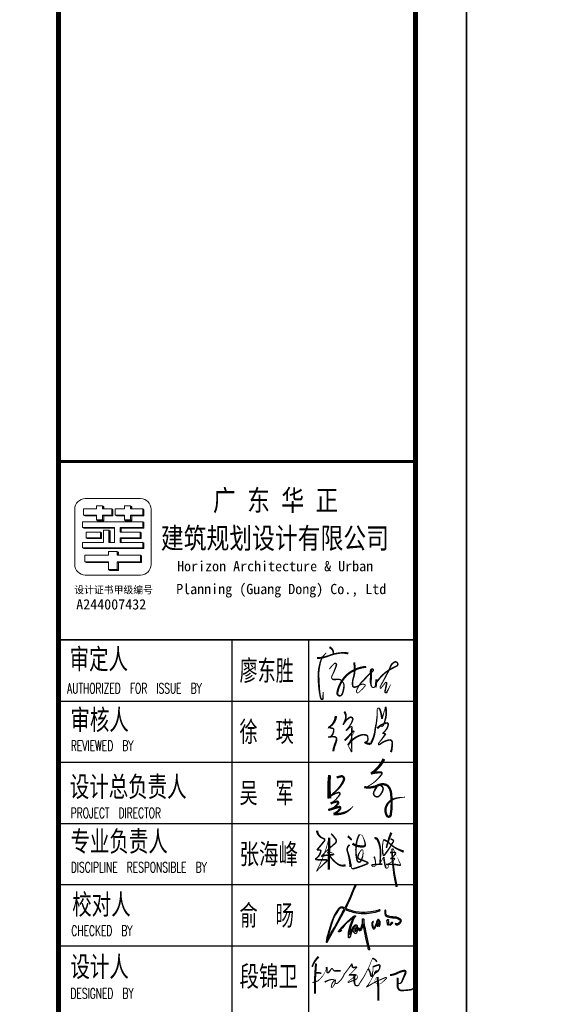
# Model space of a CAD drawing. Extents: x 1779708 to 7299578, y -1121471 to 88434.
# Tile 29 of 100: x 3968060 to 3978469, y -1063942 to -1044623. Entities that reach past the tile are written whole.
import ezdxf

# ---------------------------------------------------------------- set-up
doc = ezdxf.new("R2010")
doc.units = 0
doc.header["$LTSCALE"] = 1000
doc.header["$MEASUREMENT"] = 0
doc.layers.get('0').update_dxf_attribs({"linetype": 'CONTINUOUS'})
doc.layers.add('logo', color=81, linetype='CONTINUOUS', lineweight=18)
for name, color, linetype in [('PUB_TEXT', 7, 'CONTINUOUS'), ('PUB_TITLE', 4, 'CONTINUOUS'), ('WINDOW', 2, 'CONTINUOUS'), ('可见线', 6, 'CONTINUOUS'), ('电子签', 2, 'CONTINUOUS'), ('通-图框－文字', 4, 'CONTINUOUS')]:
    doc.layers.add(name, color=color, linetype=linetype)
doc.styles.add('-宋体', font='simhei.ttf', dxfattribs={"width": 0.7})
doc.styles.add('-黑体', font='simhei.ttf', dxfattribs={"width": 0.7})
doc.styles.add('dim_font', font='SIMPLEX.shx', dxfattribs={"width": 0.8})
doc.styles.add('仿宋', font='txt', dxfattribs={"width": 0.7})

# ---------------------------------------------------------------- blocks, each defined once
blk = doc.blocks.new('A$C6A191C33')
at = {"style": '-宋体'}
for s, height, p in [('设计证书甲级编号', 141.4, (32, 373)), ('A244007432', 202, (69, 59))]:
    blk.add_text(s, height=height, dxfattribs=at).set_placement(p)
blk = doc.blocks.new('A$C2DEF362E')
at = {"layer": 'PUB_TEXT'}
h = blk.add_hatch(color=256, dxfattribs=at)
h.dxf.hatch_style = 1
h.paths.add_polyline_path([(32593, 42092), (34565, 41342), (36866, 40638), (38650, 40028), (42928, 39185), (45558, 38763), (48891, 38435), (55190, 38435), (60871, 39091), (66370, 40126), (69985, 41158), (71629, 41768), (71905, 42256), (71702, 42623), (71188, 42751), (70655, 42843), (69754, 42494), (66925, 41537), (63588, 40800), (60744, 40266), (56780, 39805), (53272, 39547), (49382, 39602), (46318, 39787), (42185, 40415), (38996, 41170), (35600, 42297), (32724, 43291), (30088, 44544), (32222, 48729), (34582, 53924), (37415, 60628), (39633, 65720), (42653, 72804), (42334, 73188), (41802, 73188), (41448, 72952), (40976, 71566), (39116, 67318), (37253, 62794), (35747, 59284), (33767, 55027), (31966, 50868), (29187, 45103), (27944, 45602), (27147, 45779), (26667, 45971), (26228, 46110), (25661, 46202), (24980, 46191), (24286, 46064), (23893, 45844), (23211, 45613), (22241, 44872), (21028, 43690), (19283, 41178), (16550, 36576), (14890, 32519), (13851, 29782), (12635, 26613), (11300, 22693), (9669, 17443), (8424, 12995), (7386, 9284), (6764, 6885), (6734, 5109), (6497, 4398), (6497, 3894), (6912, 3687), (7456, 3530), (29463, 43175)])
h.paths.add_polyline_path([(28653, 44045), (28534, 43853), (25969, 39056), (24328, 35741), (22210, 32136), (19763, 27564), (16353, 21497), (13798, 16947), (11782, 13532), (10347, 10757), (8274, 6976), (8234, 6835), (8097, 6835), (7918, 6851), (7859, 7179), (7967, 8323), (8535, 10443), (9880, 15858), (11045, 19619), (12362, 23988), (13707, 27720), (15024, 31345), (16160, 34092), (17683, 37107), (19177, 39704), (21563, 42890), (22347, 43803), (23149, 44455), (23728, 44810), (24418, 45071), (25220, 45052), (25911, 44922), (26564, 44754), (27478, 44493)], flags=16)
h.paths.add_polyline_path([(41155, 33779), (41545, 34169), (41769, 34464), (41970, 34842), (41899, 35078), (41816, 35349), (41734, 35503), (41450, 35550), (41072, 35585), (40670, 35373), (39337, 34574), (31294, 27701), (25884, 22056), (22244, 18083), (21773, 17235), (21478, 16635), (21549, 16223), (21890, 15906), (22420, 15953), (23316, 16306), (24046, 16612), (24694, 17118), (25365, 17953), (23810, 17129), (23702, 17058), (23458, 17058), (23306, 17149), (23245, 17240), (23306, 17453), (23367, 17819), (23519, 18337), (24129, 18793), (25805, 20590), (28152, 23301), (31571, 26871), (34711, 29612), (38399, 32657), (39953, 34058), (39496, 33145), (37515, 28845), (35564, 23324), (34225, 18779), (33981, 17073), (33646, 15703), (33646, 14272), (33646, 13145), (33524, 11988), (33371, 10343), (33554, 9277), (33859, 8760), (34682, 8729), (34865, 9186), (35292, 10008), (35779, 11348), (36607, 14548), (37186, 16010), (37491, 16863), (38070, 17624), (38345, 18477), (38741, 19451), (39198, 20152), (39442, 20669), (40021, 21553), (40600, 22162), (41179, 22832), (41545, 23197), (42033, 23532), (42581, 23684), (42978, 23349), (43161, 22588), (42978, 21461), (42917, 19817), (42825, 18842), (42734, 17959), (42307, 16984), (41941, 16832), (41301, 16345), (41027, 16741), (41027, 17594), (41210, 18324), (41240, 19147), (41057, 19756), (40844, 20395), (40509, 20456), (40173, 20213), (39686, 19695), (39351, 18964), (39076, 17929), (39046, 16924), (39411, 15766), (39930, 15127), (40600, 14548), (41179, 13817), (42581, 13848), (43222, 14487), (43745, 16102), (43867, 16802), (43897, 17290), (44050, 17960), (44324, 18508), (44476, 18995), (44720, 19239), (45086, 19391), (45269, 19696), (45665, 19574), (45940, 19056), (46092, 17990), (46763, 17198), (47433, 17137), (48226, 17625), (49171, 19330), (50085, 21401), (50634, 24111), (50938, 25238), (51304, 25269), (53258, 15387), (54426, 8697), (56851, -1483), (57235, -3130), (57490, -4432), (57855, -5252), (58190, -6012), (58555, -5921), (58981, -5647), (58889, -4851), (58833, -4046), (58564, -2959), (57990, -472), (55991, 7377), (54184, 16702), (53558, 20078), (52704, 24264), (52039, 28168), (52001, 28963), (52020, 29549), (52039, 30363), (51963, 31252), (51907, 31706), (51395, 31971), (50808, 32047), (50524, 31952), (50524, 31328), (50562, 30401), (50619, 27544), (50345, 26249), (49811, 24092), (48835, 21392), (48419, 20069), (48059, 19067), (47719, 18330), (47303, 18481), (47208, 18651), (47132, 18954), (47094, 19294), (47000, 19710), (46754, 20050), (46489, 20428), (46205, 20693), (45997, 20825), (45657, 20844), (45202, 20711), (44711, 20485), (44370, 19842), (44294, 20012), (44238, 20277), (44238, 20560), (44200, 21127), (44067, 21959), (44048, 22715), (43916, 23566), (43689, 24076), (43008, 24473), (42383, 24662), (41797, 24624), (40302, 23434), (38844, 21536), (37652, 19400), (36687, 17396), (35987, 15109), (35628, 13446), (34909, 12746), (34701, 12916), (34573, 13555), (35117, 16667), (35692, 20232), (37113, 24983), (38807, 29400), (40115, 32210), (40493, 33036), (40659, 33295), (40859, 33626)])
h.paths.add_polyline_path([(63932, 21562), (63530, 22270), (63453, 22921), (63146, 24108), (63031, 25468), (63261, 26598), (63645, 27785), (63875, 28494), (63606, 28666), (63320, 28610), (62566, 28084), (62207, 27498), (61919, 27008), (61800, 26482), (61728, 25215), (61721, 24153), (62285, 22057), (62534, 21138), (63033, 20429), (63589, 19816), (64470, 19702), (64873, 19721), (65544, 20123), (65850, 20870), (66214, 21846), (66636, 23053), (66904, 23780), (67134, 24661), (67364, 25523), (67614, 26117), (67805, 26385), (67959, 25657), (68016, 24049), (67978, 23723), (68342, 23091), (68534, 22842), (69224, 22976), (69722, 23225), (70297, 23283), (70949, 23148), (71351, 23148), (71562, 24259), (71811, 24795), (71888, 25983), (71888, 26710), (71773, 28689), (71351, 29435), (71006, 30125), (70297, 30718), (69760, 31044), (69453, 31140), (69185, 30872), (68706, 30412), (68323, 29799), (67958, 28823), (67613, 27942), (67345, 27157), (67000, 26257), (66655, 24954), (66061, 23671), (65408, 22021), (65121, 21370), (64431, 21140), (64162, 21428)], flags=17)
h.paths.add_polyline_path([(69434, 24282), (69261, 24645), (69281, 25239), (69281, 26043), (69108, 26675), (68936, 27231), (68303, 27709), (68279, 27992), (68399, 28437), (68821, 28935), (68936, 29452), (69319, 29835), (69741, 29873), (70066, 29337), (70661, 27709), (70891, 25852), (70833, 24684), (70296, 24262)], flags=16)
h.paths.add_polyline_path([(80848, 26411), (80840, 25835), (80977, 25176), (81219, 24707), (81462, 24313), (81772, 24215), (81932, 24283), (82113, 24593), (82076, 25025), (82068, 26768), (81947, 28323), (81817, 29788), (81817, 30189), (81939, 30326), (82166, 30560), (82090, 30977), (81787, 31219), (81613, 31128), (81408, 30916), (80908, 30931), (80521, 30788), (79938, 29888), (80046, 29814), (80221, 29291), (80376, 28012)])
h.paths.add_polyline_path([(86255, 26179), (86627, 26566), (87022, 26741), (87196, 26938), (87105, 27203), (87090, 27590), (87045, 27803), (86862, 27954), (86589, 27992), (86247, 27825), (85708, 27514), (85130, 26723), (84720, 25798), (84151, 24804), (83868, 24039), (83943, 23964), (84016, 23734), (84199, 23806), (84478, 24086), (84867, 24426), (85837, 25436), (86149, 25709)])
h.paths.add_polyline_path([(82437, 35114), (80970, 35442), (79870, 36040), (79405, 37069), (78942, 37821), (78845, 38766), (78710, 39749), (78826, 40521), (78901, 41882), (78534, 42306), (78109, 42422), (77587, 42088), (77606, 41124), (77490, 40294), (77606, 38462), (77876, 37055), (78050, 36245), (78417, 35878), (78764, 35300), (80041, 34597), (81064, 34153), (82473, 33806), (84403, 33498), (86896, 33225), (88691, 33167), (90139, 32936), (91702, 32666), (93751, 31987), (95121, 31215), (96009, 30463), (96395, 29731), (96511, 29422), (96472, 29133), (96298, 28786), (96144, 28439), (95932, 28053), (95604, 27590), (95063, 27282), (94542, 26780), (93345, 25912), (92438, 25700), (91338, 25662), (90778, 25681), (90450, 26009), (90122, 26067), (90141, 25700), (90508, 24967), (91261, 24601), (92110, 24524), (93384, 24717), (95005, 25411), (96298, 26664), (97476, 28516), (97669, 29075), (97727, 29499), (97514, 30097), (97418, 30695), (96916, 31235), (96318, 31678), (95488, 32237), (93847, 32912), (92535, 33395), (91840, 33703), (90084, 33954), (87340, 34381), (85506, 34401), (83885, 34786)])
for points in [[(7456, 3530), (29463, 43175), (32593, 42092), (34565, 41342), (36866, 40638), (38650, 40028), (42928, 39185), (45558, 38763), (48891, 38435), (55190, 38435), (60871, 39091), (66370, 40126), (69985, 41158), (71629, 41768), (71905, 42256), (71702, 42623), (71188, 42751), (70655, 42843), (69754, 42494), (66925, 41537), (63588, 40800), (60744, 40266), (56780, 39805), (53272, 39547), (49382, 39602), (46318, 39787), (42185, 40415), (38996, 41170), (35600, 42297), (32724, 43291), (30088, 44544), (32222, 48729), (34582, 53924), (37415, 60628), (39633, 65720), (42653, 72804), (42334, 73188), (41802, 73188), (41448, 72952), (40976, 71566), (39116, 67318), (37253, 62794), (35747, 59284), (33767, 55027), (31966, 50868), (29187, 45103), (27944, 45602), (27147, 45779), (26667, 45971), (26228, 46110), (25661, 46202), (24980, 46191), (24286, 46064), (23893, 45844), (23211, 45613), (22241, 44872), (21028, 43690), (19283, 41178), (16550, 36576), (14890, 32519), (13851, 29782), (12635, 26613), (11300, 22693), (9669, 17443), (8424, 12995), (7386, 9284), (6764, 6885), (6734, 5109), (6497, 4398), (6497, 3894), (6912, 3687), (7456, 3530)], [(8274, 6976), (10347, 10757), (11782, 13532), (13798, 16947), (16353, 21497), (19763, 27564), (22210, 32136), (24328, 35741), (25969, 39056), (28534, 43853), (28653, 44045), (27478, 44493), (26564, 44754), (25911, 44922), (25220, 45052), (24418, 45071), (23728, 44810), (23149, 44455), (22347, 43803), (21563, 42890), (19177, 39704), (17683, 37107), (16160, 34092), (15024, 31345), (13707, 27720), (12362, 23988), (11045, 19619), (9880, 15858), (8535, 10443), (7967, 8323), (7859, 7179), (7918, 6851), (8097, 6835), (8234, 6835), (8274, 6976)], [(77587, 42088), (77606, 41124), (77490, 40294), (77606, 38462), (77876, 37055), (78050, 36245), (78417, 35878), (78764, 35300), (80041, 34597), (81064, 34153), (82473, 33806), (84403, 33498), (86896, 33225), (88691, 33167), (90139, 32936), (91702, 32666), (93751, 31987), (95121, 31215), (96009, 30463), (96395, 29731), (96511, 29422), (96472, 29133), (96298, 28786), (96144, 28439), (95932, 28053), (95604, 27590), (95063, 27282), (94542, 26780), (93345, 25912), (92438, 25700), (91338, 25662), (90778, 25681), (90450, 26009), (90122, 26067), (90141, 25700), (90508, 24967), (91261, 24601), (92110, 24524), (93384, 24717), (95005, 25411), (96298, 26664), (97476, 28516), (97669, 29075), (97727, 29499), (97514, 30097), (97418, 30695), (96916, 31235), (96318, 31678), (95488, 32237), (93847, 32912), (92535, 33395), (91840, 33703), (90084, 33954), (87340, 34381), (85506, 34401), (83885, 34786), (82437, 35114), (80970, 35442), (79870, 36040), (79405, 37069), (78942, 37821), (78845, 38766), (78710, 39749), (78826, 40521), (78901, 41882), (78534, 42306), (78109, 42422), (77587, 42088)], [(23810, 17129), (25365, 17953), (24694, 17118), (24046, 16612), (23316, 16306), (22420, 15953), (21890, 15906), (21549, 16223), (21478, 16635), (21773, 17235), (22244, 18083), (25884, 22056), (31294, 27701), (39337, 34574), (40670, 35373), (41072, 35585), (41450, 35550), (41734, 35503), (41816, 35349), (41899, 35078), (41970, 34842), (41769, 34464), (41545, 34169), (41155, 33779), (40859, 33626), (40659, 33295), (40493, 33036), (40115, 32210), (38807, 29400), (37113, 24983), (35692, 20232), (35117, 16667), (34573, 13555), (34701, 12916), (34909, 12746), (35628, 13446), (35987, 15109), (36687, 17396), (37652, 19400), (38844, 21536), (40302, 23434), (41797, 24624), (42383, 24662), (43008, 24473), (43689, 24076), (43916, 23566), (44048, 22715), (44067, 21959), (44200, 21127), (44238, 20560), (44238, 20277), (44294, 20012), (44370, 19842), (44711, 20485), (45202, 20711), (45657, 20844), (45997, 20825), (46205, 20693), (46489, 20428), (46754, 20050), (47000, 19710), (47094, 19294), (47132, 18954), (47208, 18651), (47303, 18481), (47719, 18330), (48059, 19067), (48419, 20069), (48835, 21392), (49811, 24092), (50345, 26249), (50619, 27544), (50562, 30401), (50524, 31328), (50524, 31952), (50808, 32047), (51395, 31971), (51907, 31706), (51963, 31252), (52039, 30363), (52020, 29549), (52001, 28963), (52039, 28168), (52704, 24264), (53558, 20078), (54184, 16702), (55991, 7377), (57990, -472), (58564, -2959), (58833, -4046), (58889, -4851), (58981, -5647), (58555, -5921), (58190, -6012), (57855, -5252), (57490, -4432), (57235, -3130), (56851, -1483), (54426, 8697), (53258, 15387), (51304, 25269), (50938, 25238), (50634, 24111), (50085, 21401), (49171, 19330), (48226, 17625), (47433, 17137), (46763, 17198), (46092, 17990), (45940, 19056), (45665, 19574), (45269, 19696), (45086, 19391), (44720, 19239), (44476, 18995), (44324, 18508), (44050, 17960), (43897, 17290), (43867, 16802), (43745, 16102), (43222, 14487), (42581, 13848), (41179, 13817), (40600, 14548), (39930, 15127), (39411, 15766), (39046, 16924), (39076, 17929), (39351, 18964), (39686, 19695), (40173, 20213), (40509, 20456), (40844, 20395), (41057, 19756), (41240, 19147), (41210, 18324), (41027, 17594), (41027, 16741), (41301, 16345), (41941, 16832), (42307, 16984), (42734, 17959), (42825, 18842), (42917, 19817), (42978, 21461), (43161, 22588), (42978, 23349), (42581, 23684), (42033, 23532), (41545, 23197), (41179, 22832), (40600, 22162), (40021, 21553), (39442, 20669), (39198, 20152), (38741, 19451), (38345, 18477), (38070, 17624), (37491, 16863), (37186, 16010), (36607, 14548), (35779, 11348), (35292, 10008), (34865, 9186), (34682, 8729), (33859, 8760), (33554, 9277), (33371, 10343), (33524, 11988), (33646, 13145), (33646, 14272), (33646, 15703), (33981, 17073), (34225, 18779), (35564, 23324), (37515, 28845), (39496, 33145), (39953, 34058), (38399, 32657), (34711, 29612), (31571, 26871), (28152, 23301), (25805, 20590), (24129, 18793), (23519, 18337), (23367, 17819), (23306, 17453), (23245, 17240), (23306, 17149), (23458, 17058), (23702, 17058), (23810, 17129)], [(63320, 28610), (62566, 28084), (62207, 27498), (61919, 27008), (61800, 26482), (61728, 25215), (61721, 24153), (62285, 22057), (62534, 21138), (63033, 20429), (63589, 19816), (64470, 19702), (64873, 19721), (65544, 20123), (65850, 20870), (66214, 21846), (66636, 23053), (66904, 23780), (67134, 24661), (67364, 25523), (67614, 26117), (67805, 26385), (67959, 25657), (68016, 24049), (67978, 23723), (68342, 23091), (68534, 22842), (69224, 22976), (69722, 23225), (70297, 23283), (70949, 23148), (71351, 23148), (71562, 24259), (71811, 24795), (71888, 25983), (71888, 26710), (71773, 28689), (71351, 29435), (71006, 30125), (70297, 30718), (69760, 31044), (69453, 31140), (69185, 30872), (68706, 30412), (68323, 29799), (67958, 28823), (67613, 27942), (67345, 27157), (67000, 26257), (66655, 24954), (66061, 23671), (65408, 22021), (65121, 21370), (64431, 21140), (64162, 21428), (63932, 21562), (63530, 22270), (63453, 22921), (63146, 24108), (63031, 25468), (63261, 26598), (63645, 27785), (63875, 28494), (63606, 28666), (63320, 28610)], [(68303, 27709), (68936, 27231), (69108, 26675), (69281, 26043), (69281, 25239), (69261, 24645), (69434, 24282), (70296, 24262), (70833, 24684), (70891, 25852), (70661, 27709), (70066, 29337), (69741, 29873), (69319, 29835), (68936, 29452), (68821, 28935), (68399, 28437), (68279, 27992), (68303, 27709)], [(79938, 29888), (80521, 30788), (80908, 30931), (81408, 30916), (81613, 31128), (81787, 31219), (82090, 30977), (82166, 30560), (81939, 30326), (81817, 30189), (81817, 29788), (81947, 28323), (82068, 26768), (82076, 25025), (82113, 24593), (81932, 24283), (81772, 24215), (81462, 24313), (81219, 24707), (80977, 25176), (80840, 25835), (80848, 26411), (80376, 28012), (80221, 29291), (80046, 29814), (79938, 29888)], [(83868, 24039), (84151, 24804), (84720, 25798), (85130, 26723), (85708, 27514), (86247, 27825), (86589, 27992), (86862, 27954), (87045, 27803), (87090, 27590), (87105, 27203), (87196, 26938), (87022, 26741), (86627, 26566), (86255, 26179), (86149, 25709), (85837, 25436), (84867, 24426), (84478, 24086), (84199, 23806), (84016, 23734), (83943, 23964), (83868, 24039)]]:
    blk.add_lwpolyline(points, dxfattribs=at)
blk = doc.blocks.new('A$C3D8761CE')
at = {"layer": 'logo'}
h = blk.add_hatch(color=256, dxfattribs=at)
edge = h.paths.add_edge_path()
edge.add_line((77143, 30570), (77143, 30450))
edge.add_line((77143, 30450), (76963, 30450))
edge.add_line((76963, 30450), (76963, 30354))
edge.add_line((76963, 30354), (76843, 30354))
edge.add_line((76843, 30354), (76867, 30339))
edge.add_line((76867, 30339), (76987, 30339))
edge.add_line((76987, 30339), (76987, 30435))
edge.add_line((76987, 30435), (77167, 30435))
edge.add_line((77167, 30435), (77167, 30555))
edge.add_line((77167, 30555), (77143, 30570))
edge.add_line((77143, 30570), (77143, 30570))
h = blk.add_hatch(color=256, dxfattribs=at)
edge = h.paths.add_edge_path()
edge.add_line((76963, 30630), (76963, 30570))
edge.add_line((76963, 30570), (76987, 30570))
edge.add_line((76987, 30570), (76987, 30615))
edge.add_line((76987, 30615), (76963, 30630))
h = blk.add_hatch(color=256, dxfattribs=at)
edge = h.paths.add_edge_path()
edge.add_line((77390, 30354), (77414, 30339))
edge.add_line((77414, 30339), (77534, 30339))
edge.add_line((77534, 30339), (77534, 30435))
edge.add_line((77534, 30435), (77775, 30435))
edge.add_line((77775, 30435), (77775, 30555))
edge.add_line((77775, 30555), (77751, 30570))
edge.add_line((77751, 30570), (77751, 30450))
edge.add_line((77751, 30450), (77510, 30450))
edge.add_line((77510, 30450), (77510, 30354))
edge.add_line((77510, 30354), (77390, 30354))
for points in [[(77510, 30630), (77510, 30570), (77534, 30570), (77534, 30615)], [(77210, 30450), (77234, 30435), (77390, 30435), (77390, 30450)]]:
    blk.add_hatch(color=256, dxfattribs=at).paths.add_polyline_path(points)
h = blk.add_hatch(color=256, dxfattribs=at)
edge = h.paths.add_edge_path()
edge.add_line((76589, 30450), (76613, 30435))
edge.add_line((76613, 30435), (76843, 30435))
edge.add_line((76843, 30435), (76843, 30450))
edge.add_line((76843, 30450), (76589, 30450))
h = blk.add_hatch(color=256, dxfattribs=at)
edge = h.paths.add_edge_path()
edge.add_line((77196, 30192), (77196, 30206))
edge.add_line((77196, 30206), (76571, 30206))
edge.add_line((76571, 30206), (76593, 30192))
edge.add_line((76593, 30192), (77196, 30192))
h = blk.add_hatch(color=256, dxfattribs=at)
edge = h.paths.add_edge_path()
edge.add_line((77087, 30151), (77109, 30137))
edge.add_line((77109, 30137), (77109, 29914))
edge.add_line((77109, 29914), (77087, 29914))
edge.add_line((77087, 29914), (77087, 30151))
h = blk.add_hatch(color=256, dxfattribs=at)
edge = h.paths.add_edge_path()
edge.add_line((77305, 30206), (77305, 30114))
edge.add_line((77305, 30114), (77327, 30114))
edge.add_line((77327, 30114), (77327, 30192))
edge.add_line((77327, 30192), (77775, 30192))
edge.add_line((77775, 30192), (77775, 30301))
edge.add_line((77775, 30301), (77753, 30315))
edge.add_line((77753, 30315), (77753, 30206))
edge.add_line((77753, 30206), (77305, 30206))
h = blk.add_hatch(color=256, dxfattribs=at)
edge = h.paths.add_edge_path()
edge.add_line((76923, 30114), (76923, 30005))
edge.add_line((76923, 30005), (76640, 30005))
edge.add_line((76640, 30005), (76662, 29991))
edge.add_line((76662, 29991), (76945, 29991))
edge.add_line((76945, 29991), (76945, 30101))
edge.add_line((76945, 30101), (76923, 30114))
h = blk.add_hatch(color=256, dxfattribs=at)
edge = h.paths.add_edge_path()
edge.add_line((77698, 30114), (77698, 30005))
edge.add_line((77698, 30005), (77305, 30005))
edge.add_line((77305, 30005), (77305, 29914))
edge.add_line((77305, 29914), (77327, 29914))
edge.add_line((77327, 29914), (77327, 29991))
edge.add_line((77327, 29991), (77720, 29991))
edge.add_line((77720, 29991), (77720, 30101))
edge.add_line((77720, 30101), (77698, 30114))
h = blk.add_hatch(color=256, dxfattribs=at)
edge = h.paths.add_edge_path()
edge.add_line((77753, 29914), (77753, 29805))
edge.add_line((77753, 29805), (76571, 29805))
edge.add_line((76571, 29805), (76593, 29791))
edge.add_line((76593, 29791), (77775, 29791))
edge.add_line((77775, 29791), (77775, 29900))
edge.add_line((77775, 29900), (77753, 29914))
h = blk.add_hatch(color=256, dxfattribs=at)
edge = h.paths.add_edge_path()
edge.add_line((77729, 29518), (77729, 29643))
edge.add_line((77729, 29643), (77707, 29664))
edge.add_line((77707, 29664), (77707, 29532))
edge.add_line((77707, 29532), (77251, 29532))
edge.add_line((77251, 29532), (77251, 29379))
edge.add_line((77251, 29379), (77081, 29379))
edge.add_line((77081, 29379), (77103, 29365))
edge.add_line((77103, 29365), (77273, 29365))
edge.add_line((77273, 29365), (77273, 29518))
edge.add_line((77273, 29518), (77729, 29518))
h = blk.add_hatch(color=256, dxfattribs=at)
edge = h.paths.add_edge_path()
edge.add_line((77251, 29738), (77251, 29664))
edge.add_line((77251, 29664), (77273, 29664))
edge.add_line((77273, 29664), (77273, 29724))
edge.add_line((77273, 29724), (77251, 29738))
edge.add_line((77251, 29738), (77251, 29738))
h = blk.add_hatch(color=256, dxfattribs=at)
edge = h.paths.add_edge_path()
edge.add_line((77081, 29518), (77081, 29532))
edge.add_line((77081, 29532), (76617, 29532))
edge.add_line((76617, 29532), (76639, 29518))
edge.add_line((76639, 29518), (77081, 29518))
for p, q in [((76589, 30450), (76589, 30570)), ((76589, 30570), (76843, 30570)), ((76843, 30570), (76723, 30570)), ((76843, 30630), (76963, 30630)), ((76843, 30570), (76843, 30630)), ((76843, 30630), (76843, 30570)), ((76963, 30630), (76963, 30570)), ((76963, 30630), (76987, 30615)), ((76963, 30570), (77143, 30570)), ((76987, 30615), (76987, 30570)), ((77143, 30570), (77143, 30570)), ((77167, 30555), (77143, 30570)), ((77143, 30570), (77143, 30450)), ((77143, 30570), (77167, 30555)), ((77143, 30570), (77143, 30450)), ((77167, 30435), (77167, 30555)), ((77167, 30555), (77167, 30435)), ((77210, 30450), (77210, 30570)), ((77210, 30570), (77390, 30570)), ((77390, 30630), (77510, 30630)), ((77390, 30570), (77390, 30630)), ((77390, 30630), (77390, 30570)), ((77390, 30630), (77510, 30630)), ((77510, 30630), (77534, 30615)), ((77510, 30630), (77510, 30570)), ((77510, 30570), (77751, 30570)), ((77534, 30615), (77534, 30570)), ((77751, 30570), (77751, 30570)), ((77751, 30570), (77751, 30450)), ((77751, 30450), (77751, 30570)), ((77751, 30570), (77775, 30555)), ((77775, 30435), (77775, 30555)), ((77775, 30555), (77775, 30435)), ((76613, 30435), (76589, 30450)), ((76843, 30450), (76589, 30450)), ((76843, 30435), (76613, 30435)), ((76723, 30450), (76723, 30450)), ((76723, 30450), (76843, 30450)), ((76843, 30450), (76723, 30450)), ((76843, 30435), (76747, 30435)), ((76843, 30450), (76843, 30435)), ((76843, 30354), (76843, 30450)), ((76843, 30354), (76867, 30339)), ((76963, 30354), (76843, 30354)), ((76843, 30354), (76867, 30339)), ((76843, 30354), (76963, 30354)), ((76867, 30339), (76987, 30339)), ((76867, 30339), (76987, 30339)), ((76963, 30450), (76963, 30354)), ((77143, 30450), (76963, 30450)), ((76963, 30450), (76987, 30435)), ((76963, 30450), (76963, 30354)), ((77143, 30450), (76963, 30450)), ((76963, 30354), (76987, 30339)), ((76987, 30450), (76987, 30339)), ((76987, 30435), (77167, 30435)), ((76987, 30339), (76987, 30435)), ((77167, 30435), (76987, 30435)), ((77143, 30450), (77167, 30435)), ((77390, 30450), (77210, 30450)), ((77210, 30450), (77234, 30435)), ((77210, 30450), (77234, 30435)), ((77390, 30450), (77210, 30450)), ((77234, 30435), (77390, 30435)), ((77390, 30435), (77234, 30435)), ((77390, 30435), (77390, 30450)), ((77390, 30354), (77390, 30450)), ((77390, 30354), (77414, 30339)), ((77510, 30354), (77390, 30354)), ((77390, 30354), (77414, 30339)), ((77390, 30354), (77510, 30354)), ((77414, 30339), (77534, 30339)), ((77414, 30339), (77534, 30339)), ((77510, 30450), (77510, 30354)), ((77630, 30450), (77510, 30450)), ((77510, 30450), (77534, 30435)), ((77751, 30450), (77510, 30450)), ((77510, 30450), (77510, 30354)), ((77510, 30354), (77534, 30339)), ((77534, 30435), (77655, 30435)), ((77534, 30339), (77534, 30435)), ((77534, 30435), (77775, 30435)), ((77534, 30435), (77534, 30339)), ((77751, 30450), (77775, 30435)), ((76571, 30315), (77632, 30315)), ((76571, 30204), (76571, 30314)), ((76571, 30206), (77196, 30206)), ((76571, 30206), (76593, 30192)), ((76593, 30192), (77196, 30192)), ((76705, 30315), (76705, 30315)), ((77196, 30206), (76705, 30206)), ((77196, 30192), (76727, 30192)), ((76869, 30315), (77753, 30315)), ((77196, 30206), (76869, 30206)), ((77087, 30315), (76978, 30315)), ((76978, 30151), (77087, 30151)), ((76978, 29914), (76978, 30151)), ((76978, 30151), (77087, 30151)), ((76978, 30151), (77087, 30151)), ((77087, 30151), (77087, 29914)), ((77087, 29914), (77087, 30151)), ((77087, 30151), (77109, 30137)), ((77087, 30151), (77109, 30137)), ((77196, 29914), (77196, 30206)), ((77196, 30206), (77196, 30192)), ((77305, 30206), (77305, 30114)), ((77753, 30206), (77305, 30206)), ((77305, 30206), (77753, 30206)), ((77305, 30114), (77305, 30206)), ((77305, 30206), (77327, 30192)), ((77632, 30206), (77305, 30206)), ((77327, 30192), (77327, 30114)), ((77775, 30192), (77327, 30192)), ((77327, 30114), (77327, 30192)), ((77327, 30192), (77775, 30192)), ((77414, 30315), (77523, 30315)), ((77753, 30315), (77753, 30206)), ((77753, 30206), (77753, 30315)), ((77753, 30315), (77775, 30301)), ((77753, 30315), (77753, 30206)), ((77753, 30206), (77775, 30192)), ((77775, 30301), (77775, 30192)), ((77775, 30301), (77775, 30192)), ((76640, 30114), (76640, 30005)), ((76923, 30114), (76640, 30114)), ((76640, 30005), (76923, 30005)), ((76640, 30005), (76662, 29991)), ((76945, 29991), (76662, 29991)), ((76923, 30005), (76774, 30005)), ((76796, 29991), (76945, 29991)), ((76923, 30005), (76923, 30114)), ((76923, 30114), (76945, 30101)), ((76923, 30114), (76945, 30101)), ((76923, 30005), (76923, 30114)), ((76923, 30005), (76945, 29991)), ((76945, 30101), (76945, 29991)), ((76945, 30101), (76945, 29991)), ((77109, 30137), (77109, 29914)), ((77109, 29914), (77109, 30137)), ((77305, 30114), (77578, 30114)), ((77327, 30114), (77305, 30114)), ((77698, 30114), (77305, 30114)), ((77305, 30005), (77305, 29914)), ((77698, 30005), (77305, 30005)), ((77305, 30005), (77578, 30005)), ((77305, 29914), (77305, 30005)), ((77305, 30005), (77578, 30005)), ((77327, 29991), (77327, 29914)), ((77720, 29991), (77327, 29991)), ((77327, 29991), (77600, 29991)), ((77327, 29914), (77327, 29991)), ((77698, 30005), (77698, 30114)), ((77698, 30114), (77720, 30101)), ((77698, 30005), (77720, 29991)), ((77720, 30101), (77720, 29997)), ((77720, 30101), (77720, 29991)), ((76571, 29914), (76978, 29914)), ((76571, 29805), (76571, 29914)), ((76571, 29805), (77753, 29805)), ((76571, 29805), (76593, 29791)), ((76593, 29791), (77775, 29791)), ((77632, 29805), (76705, 29805)), ((77654, 29791), (76727, 29791)), ((77087, 29914), (77196, 29914)), ((77109, 29914), (77087, 29914)), ((77087, 29914), (77196, 29914)), ((77305, 29914), (77632, 29914)), ((77327, 29914), (77305, 29914)), ((77753, 29914), (77305, 29914)), ((77632, 29914), (77632, 29914)), ((77753, 29805), (77753, 29914)), ((77753, 29914), (77775, 29900)), ((77753, 29805), (77775, 29791)), ((77775, 29900), (77775, 29791)), ((77775, 29900), (77775, 29791)), ((77081, 29664), (76617, 29664)), ((76617, 29664), (76617, 29532)), ((77081, 29738), (77251, 29738)), ((77081, 29738), (77081, 29664)), ((77251, 29738), (77251, 29738)), ((77273, 29724), (77251, 29738)), ((77251, 29738), (77251, 29664)), ((77251, 29664), (77273, 29664)), ((77707, 29664), (77251, 29664)), ((77273, 29664), (77273, 29724)), ((77578, 29664), (77578, 29664)), ((77707, 29664), (77729, 29643)), ((77707, 29664), (77707, 29532)), ((77729, 29643), (77729, 29518)), ((76617, 29532), (76639, 29518)), ((76617, 29532), (77081, 29532)), ((77081, 29518), (76639, 29518)), ((76639, 29518), (77081, 29518)), ((76751, 29532), (77081, 29532)), ((76783, 29532), (76783, 29532)), ((76783, 29532), (76783, 29532)), ((77081, 29532), (77081, 29379)), ((77081, 29379), (77251, 29379)), ((77103, 29365), (77081, 29379)), ((77081, 29379), (77103, 29365)), ((77081, 29379), (77251, 29379)), ((77251, 29532), (77707, 29532)), ((77251, 29379), (77251, 29532)), ((77251, 29532), (77273, 29518)), ((77251, 29532), (77578, 29532)), ((77251, 29388), (77251, 29532)), ((77251, 29379), (77273, 29365)), ((77273, 29518), (77273, 29365)), ((77729, 29518), (77273, 29518)), ((77273, 29365), (77273, 29518)), ((77273, 29518), (77729, 29518)), ((77707, 29532), (77729, 29518))]:
    blk.add_line(p, q, dxfattribs=at)
blk.add_lwpolyline([(76416, 30565, -0.408151), (76623, 30772), (77709, 30772, -0.408151), (77916, 30565), (77916, 29479, -0.408151), (77709, 29272), (76623, 29272, -0.408151), (76416, 29479)], format="xyb", close=True, dxfattribs=at)
for points in [[(76963, 30630), (76963, 30570), (76987, 30570), (76987, 30615)], [(77390, 30354), (77414, 30339), (77534, 30339), (77534, 30435), (77775, 30435), (77775, 30555), (77751, 30570), (77751, 30450), (77510, 30450), (77510, 30354)], [(77510, 30630), (77510, 30570), (77534, 30570), (77534, 30615)], [(76589, 30450), (76613, 30435), (76843, 30435), (76843, 30450)], [(77196, 30192), (77196, 30206), (76571, 30206), (76593, 30192)], [(77305, 30206), (77305, 30114), (77327, 30114), (77327, 30192), (77775, 30192), (77775, 30301), (77753, 30315), (77753, 30206)], [(76923, 30114), (76923, 30005), (76640, 30005), (76662, 29991), (76945, 29991), (76945, 30101)], [(77698, 30114), (77698, 30005), (77305, 30005), (77305, 29914), (77327, 29914), (77327, 29991), (77720, 29991), (77720, 30101)], [(77753, 29914), (77753, 29805), (76571, 29805), (76593, 29791), (77775, 29791), (77775, 29900)], [(77729, 29518), (77729, 29643), (77707, 29664), (77707, 29532), (77251, 29532), (77251, 29379), (77081, 29379), (77103, 29365), (77273, 29365), (77273, 29518), (77729, 29518)], [(77081, 29518), (77081, 29532), (76617, 29532), (76639, 29518)]]:
    blk.add_lwpolyline(points, close=True, dxfattribs=at)
at = {"layer": 'PUB_TITLE'}
for p, q in [((76100, 31500), (83100, 31500)), ((83100, 28000), (76100, 28000)), ((76100, 26800), (83100, 26800)), ((76100, 25600), (83100, 25600)), ((76100, 24400), (83100, 24400)), ((76100, 23200), (83100, 23200)), ((76100, 22000), (83100, 22000))]:
    blk.add_line(p, q, dxfattribs=at)
blk.add_lwpolyline([(0, 0), (84100, 0), (84100, 59400), (0, 59400)], close=True, dxfattribs=at)
at = {"layer": 'PUB_TITLE', "const_width": 100}
blk.add_lwpolyline([(2500, 1000), (83100, 1000), (83100, 58400), (2500, 58400)], close=True, dxfattribs=at)
at = {"layer": 'PUB_TITLE'}
for points, const_width in [([(76100, 58400), (76100, 1000)], 100), ([(83100, 31500), (76100, 31500)], 60)]:
    blk.add_lwpolyline(points, dxfattribs=dict(at, const_width=const_width))
for points in [[(76100, 28000), (83100, 28000)], [(79500, 28000), (79500, 19600)], [(81000, 28000), (81000, 19600)]]:
    blk.add_lwpolyline(points, dxfattribs=at)
at = {"layer": '电子签'}
for points in [[(81413, 27857, 40, 30, -0.327041), (81490, 27732, 30, 30, 1.316007)], [(81167, 27643, 40, 30, 0.091809), (81398, 27688, 30, 30, -0.076404), (81632, 27744, 30, 40, -0.084603), (81783, 27734, 40, 40, 1.039532)], [(81352, 27744, 20, 30, 0.184781), (81227, 27529, 30, 40, 0.092155), (81203, 27200, 40, 30, 0.033489), (81227, 26924, 30, 30, 0.03291), (81245, 26851, 30, 30, 0.944278), (81288, 26860, 30, 30, 0.007556), (81288, 26860, 30, 20, 0), (81291, 26976, 0, 0, 0)], [(81412, 27427, 20, 20, -0.053718), (81497, 27524, 20, 30, -0.314478), (81542, 27541, 30, 30, -0.157331), (81551, 27508, 30, 20, -0.043193), (81467, 27301, 20, 20, 0.155023), (81456, 27257, 20, 30, 0.341741), (81497, 27224, 30, 30, -0.004522), (81573, 27226, 30, 20, -0.261217), (81663, 27191, 20, 30, -0.213293), (81699, 27087, 30, 30, -0.061379), (81670, 26954, 30, 30, -0.24786), (81629, 26905, 30, 40, -0.583549), (81569, 26971, 40, 40, -0.151018), (81750, 27307, 40, 40, -0.164978), (82134, 27472, 40, 40, -0.056318)], [(81897, 27557, 40, 30, -0.12764), (81882, 27249, 30, 30, 0.112907), (81869, 27103, 30, 30, 0.465956), (81915, 27073, 30, 20, 0.058394), (82005, 27113, 20, 20, -0.191784), (82096, 27127, 20, 20, -0.327353), (82114, 27107, 20, 20, -0.288302), (82101, 27082, 20, 10, -0.038889), (81987, 26966, 10, 20, -0.393879), (81954, 26967, 20, 20, -0.287045), (81945, 27006, 20, 30, -0.136068), (82080, 27203, 30, 30, -0.042034), (82265, 27392, 30, 30, 0.897281), (82249, 27426, 30, 40, 0.357357), (82225, 27401, 40, 40, -0.016292), (82224, 27186, 40, 30, 0.079084), (82229, 27123, 30, 20, 0.154198), (82255, 27068, 20, 20, 0.545489), (82313, 27107, 20, 10, -0.011781), (82337, 27228, 40, 40, 0), (82319, 27068, 40, 40, 0)], [(82336, 27162, 30, 30, -0.139001), (82637, 27439, 30, 30, 0.005171), (82733, 27489, 30, 30, 0.435568), (82748, 27547, 30, 30, 0.382326), (82689, 27564, 30, 30, 0.226723), (82605, 27458, 30, 20, -0.020271), (82422, 27109, 20, 20, 0.049309), (82404, 27073, 20, 20, 0), (82414, 27044, 20, 20, 0.023464), (82504, 27155, 20, 20, -0.203022), (82533, 27174, 20, 30, -0.187391), (82533, 27130, 30, 30, -0.006584), (82502, 26986, 30, 30, 0.871812), (82541, 26979, 30, 20, 0), (82573, 27040, 20, 10, 0), (82616, 27128, 10, 10, 0)], [(81712, 26027, 40, 30, 0.033738), (81875, 26207, 30, 20, -0.703228), (81896, 26200, 20, 10, -0.218795), (81885, 26175, 10, 10, -0.001701), (81776, 25934, 40, 30, -0.186706), (82038, 26135, 30, 30, -0.183379), (82146, 26126, 30, 30, -0.383493), (82161, 26091, 30, 30, -0.316646), (82149, 26004, 30, 30, -0.368024), (82104, 25998, 40, 40, 0.245008), (82216, 25963, 40, 40, 0.333221), (82230, 25979, 40, 30, 0.113678), (82311, 26250, 30, 20, 0.064703), (82351, 26635, 20, 20, -0.275634), (82364, 26658, 20, 30, -0.443227), (82394, 26651, 30, 30, -0.070191), (82419, 26591, 30, 40, -0.02646), (82446, 26453, 30, 20, 0), (82472, 26541, 20, 10, 0), (82512, 26690, 40, 30, -0.137858), (82505, 26424, 30, 20, -0.030787), (82470, 26321, 20, 10, -0.640561), (82413, 26318, 10, 10, 0), (82352, 26265, 40, 30, -0.163108), (82541, 26372, 30, 30, -0.468432), (82566, 26340, 30, 30, -0.131023), (82527, 26239, 30, 20, -0.072844), (82451, 26166, 30, 30, -0.107963), (82513, 26158, 30, 30, -0.105878), (82493, 26124, 30, 20, -0.020312), (82387, 25985, 20, 20, 0.069667), (82371, 25957, 20, 30, 0.312264), (82393, 25944, 30, 30, -0.143223), (82599, 26040, 30, 30, -0.41006), (82646, 25972, 30, 40, -0.065907), (82621, 25798, 40, 40, -400.829791)], [(81539, 26505, 50, 30, -0.247192), (81406, 26289, 30, 30, -0.132045), (81383, 26283, 30, 30, -0.034515), (81474, 26266, 30, 30, -0.338149), (81497, 26236, 30, 30, -0.193076), (81448, 26110, 30, 30, -0.156137), (81390, 26091, 30, 30, -0.088824), (81514, 26099, 30, 30, -0.381284), (81552, 26064, 30, 40, -0.098201), (81536, 25984, 40, 40, 0.063655), (81488, 25814, 40, 40, 5.555951)], [(81706, 26594, 40, 30, -0.235253), (81729, 26447, 30, 30, -0.048503), (81681, 26334, 30, 30, -0.143864), (81815, 26481, 30, 30, -0.569528), (81871, 26435, 30, 20, -0.120767), (81748, 26237, 20, 20, 1.123766), (81751, 26222, 20, 20, -0.081293), (81840, 26301, 20, 30, -0.556039), (81854, 26279, 30, 20, 0.023181), (81852, 25799, 30, 20, 0), (81818, 25858, 20, 10, 0), (81779, 25927, 10, 10, 0)], [(82481, 25664, 60, 45, -0.143271), (82227, 25376, 45, 45, -0.095886), (82416, 25402, 45, 30, -0.639798), (82435, 25360, 30, 15, -0.123163), (82164, 25126, 15, 15, -0.171939), (82096, 25113, 45, 45, 0.147325), (82347, 25137, 45, 30, 0.018524), (82293, 25031, 30, 30, 0.835771), (82383, 24932, 30, 30, 0.16078), (82467, 25075, 30, 30, 0.598796), (82347, 25137, 45, 45, -0.252908), (82542, 25150, 45, 45, -0.181147), (82621, 25003, 45, 45, -0.074141), (82615, 24563, 45, 45, -0.683518), (82543, 24550, 45, 45, -0.258332), (82534, 24749, 45, 30, -0.222176), (82711, 24891, 30, 15, -0.053843), (82894, 24914, 15, 15, 0.979743)], [(81555, 25300, 45, 45, 0), (81644, 25325, 45, 45, -0.458975), (81700, 25272, 45, 45, -0.110796), (81689, 25233, 45, 30, -0.110252), (81518, 25015, 30, 15, 0.03889), (81386, 24898, 30, 30, -0.117305), (81590, 25007, 30, 30, -0.624623), (81614, 24963, 30, 15, -0.10688), (81436, 24789, 45, 45, -0.104917), (81560, 24829, 45, 45, -0.513789), (81583, 24792, 45, 30, -0.08355), (81506, 24714, 30, 15, 0.031953), (81389, 24661, 45, 45, -0.005633), (81601, 24725, 45, 45, -0.675043), (81620, 24684, 45, 45, -0.173232), (81494, 24584, 45, 45, 0.107096), (81697, 24606, 45, 30, 0.090302), (81798, 24661, 30, 15, 0.082167), (81876, 24738, 15, 15, 0.087567)], [(81415, 25347, 60, 75, 0.047203), (81413, 24889, 75, 75, 0.150818)], [(81170, 24257, 45, 30, 0.246017), (81258, 24121, 30, 30, 0.052833), (81305, 24100, 30, 30, -0.323811), (81320, 24080, 30, 30, -0.226798), (81302, 24041, 30, 30, -0.015284), (81167, 23878, 30, 30, 0), (81231, 23878, 30, 30, -0.420426), (81244, 23861, 30, 30, -0.211322), (81151, 23710, 30, 30, 0.335582), (81143, 23688, 30, 30, 0.003822), (81352, 23684, 30, 30, -0.528852), (81364, 23667, 30, 30, -0.119655), (81348, 23646, 30, 15, 0.033989), (81158, 23458, 15, 15, 0.067368), (81409, 24122, 45, 45, 0), (81401, 23491, 45, 45, 0)], [(81448, 24198, 30, 30, -0.027777), (81536, 24092, 30, 30, -0.405077), (81525, 24009, 30, 15, 0.02541), (81249, 23754, 30, 30, -0.067135), (81492, 23785, 30, 15, 0.427654), (81490, 23806, 15, 15, 0.1106), (81376, 23843, 30, 30, 0.137464), (81576, 23602, 30, 45, 0.237029), (81730, 23581, 45, 45, 0.809118)], [(81773, 24146, 45, 30, -0.12645), (81848, 24072, 30, 30, 0.087592)], [(81865, 24002, 45, 45, 0.172227), (82087, 23950, 45, 30, 0.450369), (82116, 23992, 30, 15, 0.086705), (82073, 24127, 15, 3, 0.402521), (82001, 24182, 30, 30, 0.116805), (81938, 23957, 30, 30, 0.091359), (81956, 23673, 30, 30, 0.620885), (82023, 23653, 30, 15, 0.184605), (82069, 23871, 15, 15, 0.615478), (82040, 23877, 15, 30, 0.13884), (81973, 23753, 30, 30, 0.432173), (82013, 23695, 30, 30, -0.020207), (82153, 23639, 30, 30, -0.490589), (82163, 23611, 30, 30, 0), (82126, 23595, 30, 30, -0.035881), (81880, 23510, 30, 15, -0.448045), (81843, 23541, 15, 3, -0.065102), (81857, 23608, 3, 3, -0.780213)], [(82627, 24218, 45, 30, 0.039801), (82529, 23919, 30, 30, 2.052854)], [(81808, 23981, 30, 30, 0.254427), (81761, 23873, 30, 45, -0.068566), (81828, 23546, 45, 45, 1.446989)], [(82299, 24103, 45, 45, -0.367749), (82351, 24092, 45, 30, -0.121697), (82415, 23852, 30, 30, -0.028386), (82403, 23600, 15, 15, -0.073844), (82480, 23741, 30, 30, 0.052443), (82515, 23537, 30, 15, 0.26556), (82542, 23521, 15, 15, 0.350925), (82566, 23545, 15, 3, -0.017634), (82573, 23597, 0, 0, 0)], [(82610, 24096, 30, 30, -0.054256), (82658, 24076, 30, 30, -0.443546), (82661, 24036, 30, 30, -0.046016), (82492, 23780, 30, 30, -0.563395), (82464, 23784, 30, 15, -0.097129), (82472, 24082, 30, 30, -0.124783), (82608, 23994, 30, 30, 0.064384), (82713, 23916, 30, 45, 0.038688), (82870, 23846, 0, 0, 0)], [(82289, 23748, 30, 15, -0.132428), (82316, 23585, 15, 15, -0.568723), (82254, 23557, 15, 15, -0.227954), (82239, 23585, 30, 30, -0.024915), (82450, 23601, 30, 30, 0.27376)], [(82602, 23829, 30, 30, 0.00461), (82689, 23833, 30, 30, -0.448412), (82710, 23811, 30, 15, -0.172205), (82605, 23712, 30, 30, 0.013626), (82681, 23712, 30, 15, -0.751538), (82688, 23691, 15, 15, -0.118195), (82525, 23592, 30, 30, -0.085174), (82778, 23582, 30, 30, 0.163267), (82813, 23587, 15, 15, 0.026692), (82787, 23641, 15, 3, 0.006484), (82739, 23743, 3, 15, -0.021311), (82671, 23889, 15, 30, 0.842962), (82639, 23885, 30, 45, 0.050055), (82733, 23153, 45, 45, 1.205466)], [(81200, 21785, 40, 30, 0.113665), (81073, 21585, 30, 30, 12.10746)], [(81320, 21285, 30, 20, -0.118474), (81463, 21338, 20, 20, -0.582329), (81521, 21259, 20, 10, -0.090401), (81468, 21181, 10, 20, -0.951917), (81451, 21197, 20, 20, -0.196864), (81517, 21325, 20, 20, -0.939279), (81532, 21310, 20, 20, 0.685736), (81559, 21256, 20, 20, 0.154244), (81703, 21442, 20, 20, 0.028127), (81854, 21647, 30, 30, 0), (81860, 21593, 30, 30, 0.362787), (81891, 21573, 30, 30, 0.019197), (81954, 21583, 20, 10, -0.020472), (81816, 21437, 10, 10, -0.233729), (81794, 21430, 30, 30, 0.045779), (81913, 21431, 30, 20, -0.879667), (81921, 21411, 20, 10, -0.048621), (81783, 21302, 10, 20, 0.623556), (81785, 21278, 20, 20, -0.008278), (81938, 21342, 20, 10, 0.816036), (81898, 21439, 40, 40, 0), (81903, 21329, 40, 30, 0.122736), (81915, 21237, 30, 20, 0.663287), (81995, 21244, 20, 10, 0.069085), (82257, 21751, 30, 30, -0.253622), (82342, 21682, 30, 30, 3.190749)], [(82173, 21552, 30, 30, -0.131933), (82223, 21417, 30, 30, 0.873436), (82254, 21416, 30, 20, 0.080941), (82254, 21457, 20, 10, 0.144959), (82264, 21584, 30, 30, -0.051263), (82381, 21624, 30, 30, -0.581071), (82403, 21600, 30, 20, -0.302678), (82306, 21458, 20, 20, -0.944201), (82300, 21470, 20, 20, -0.168661), (82344, 21516, 20, 20, -1.302791), (82340, 21505, 20, 20, -0.022864), (82296, 21443, 20, 10, 0.024629), (82228, 21322, 10, 20, -0.040418), (82139, 21187, 20, 20, -0.047626), (82504, 21373, 20, 20, -0.295695), (82538, 21368, 20, 20, 0), (82530, 21356, 20, 10, -0.045754), (82427, 21264, 10, 10, -0.422502), (82313, 21279, 10, 2, -0.421761), (82356, 21388, 40, 40, -0.031692), (82374, 20921, 40, 40, 2.926125)], [(81081, 21276, 20, 20, 0), (81186, 21309, 20, 10, 0.095128), (81319, 21465, 10, 10, 0.114048), (81354, 21583, 40, 30, -0.076678), (81366, 21493, 30, 30, 0.784183), (81399, 21479, 30, 20, 0.053539), (81450, 21545, 20, 20, -0.714299), (81477, 21541, 20, 30, 0.356783), (81535, 21506, 30, 30, 0.007927), (81631, 21508, 30, 30, 0.386331)], [(81122, 21470, 40, 30, 0), (81255, 21463, 30, 30, 0)], [(82603, 21424, 40, 40, 0.100588), (82761, 21472, 40, 40, -0.065766), (82868, 21508, 40, 40, -0.53666), (82909, 21476, 40, 40, 0), (82899, 21446, 40, 30, 0), (82832, 21292, 30, 20, -0.318033), (82787, 21259, 20, 20, -0.395376), (82761, 21278, 20, 20, -0.042901), (82753, 21370, 40, 40, 0), (82749, 21229, 40, 40, 0.152888), (82764, 21162, 40, 30, 0.327432), (82844, 21121, 30, 30, 0.017317), (83013, 21137, 30, 20, 0.268591), (83080, 21204, 20, 20, -0.175886)]]:
    blk.add_lwpolyline(points, format="xyseb", dxfattribs=at)
at = {"layer": '电子签', "const_width": 40}
blk.add_lwpolyline([(81150, 21652, 0.027345), (81128, 21062, 1.970856)], format="xyb", dxfattribs=at)
at = {"layer": 'PUB_TEXT'}
blk.add_blockref('A$C6A191C33', (76376, 28538), dxfattribs=at)
at = {"layer": 'WINDOW', "xscale": 0.01615088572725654, "yscale": 0.01615088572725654, "zscale": 0.01615088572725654}
blk.add_blockref('A$C2DEF362E', (81246, 22013), dxfattribs=at)
at = {"layer": 'PUB_TEXT', "style": '-黑体', "width": 0.8}
for s, p in [('广 东 华 正', (79128, 30534)), ('建筑规划设计有限公司', (78107, 29792))]:
    blk.add_text(s, height=410, dxfattribs=at).set_placement(p)
at = {"layer": 'PUB_TEXT', "style": '-宋体'}
for s, p in [('Horizon Architecture & Urban', (78424, 29346)), (' Planning (Guang Dong) Co., Ltd', (78269, 28898))]:
    blk.add_text(s, height=202, dxfattribs=at).set_placement(p)
at = {"layer": '通-图框－文字'}
for s, style, width, p in [('审定人', '仿宋', 0.7, (76316, 27426)), ('廖东胜', '-宋体', 0.65, (79650, 27200)), ('审核人', '仿宋', 0.7, (76332, 26234)), ('徐  瑛', '-宋体', 0.65, (79650, 26000)), ('设计总负责人', '仿宋', 0.7, (76320, 24922)), ('吴  军', '-宋体', 0.65, (79650, 24800)), ('专业负责人', '仿宋', 0.7, (76332, 23849)), ('张海峰', '仿宋', 0.7, (79650, 23600)), ('校对人', '仿宋', 0.7, (76368, 22611)), ('俞  旸', '-宋体', 0.65, (79650, 22400)), ('设计人', '仿宋', 0.7, (76332, 21390)), ('段锦卫', '仿宋', 0.7, (79650, 21200))]:
    blk.add_text(s, height=400, dxfattribs=dict(at, style=style, width=width)).set_placement(p)
at = {"layer": '通-图框－文字', "color": 4, "style": 'dim_font', "width": 0.65}
for s, p in [('AUTHORIZED  FOR  ISSUE  BY', (76267, 26950)), ('REVIEWED  BY', (76341, 25824)), ('PROJECT  DIRECTOR', (76340, 24505)), ('DISCIPLINE  RESPONSIBLE  BY', (76341, 23439)), ('CHECKED  BY', (76350, 22195)), ('DESIGNED  BY', (76334, 20964))]:
    blk.add_text(s, height=200, dxfattribs=at).set_placement(p)

msp = doc.modelspace()

# ---------------------------------------------------------------- block references
at = {"layer": '可见线'}
for p in [(3892723.3, -1084792.1), (3976823.3, -1084792.1)]:
    msp.add_blockref('A$C3D8761CE', p, dxfattribs=at)

doc.saveas('drawing.dxf')
